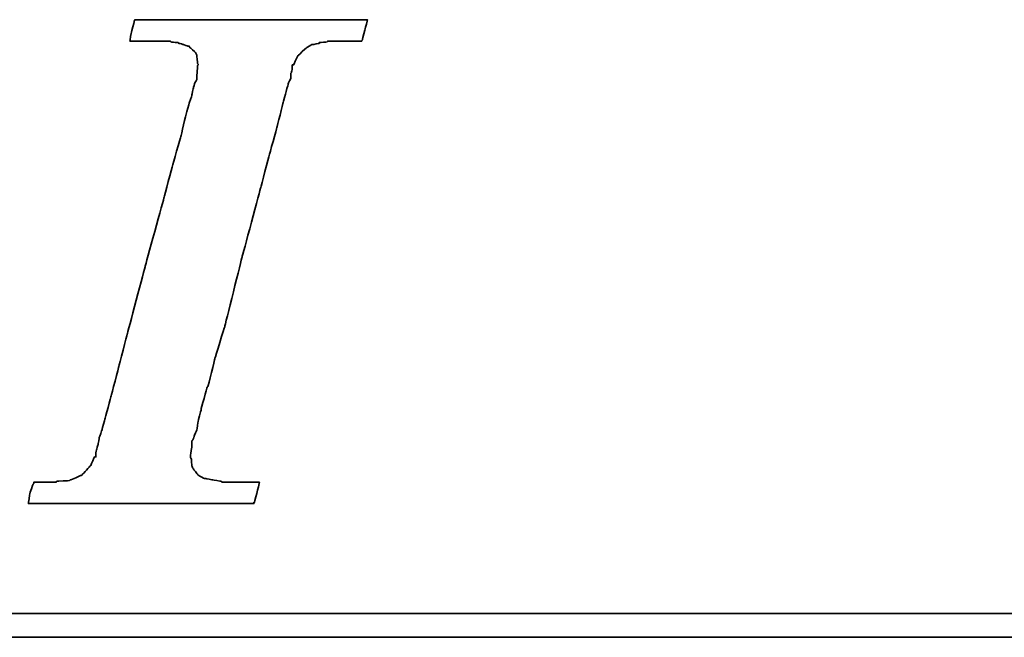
# Model space of a CAD drawing. Header units: millimetres. Extents: x 206 to 363, y 470 to 558.
# Tile 30 of 46: x 326.49 to 329.82, y 514.51 to 516.59. Entities that reach past the tile are written whole.
import ezdxf

# ---------------------------------------------------------------- set-up
doc = ezdxf.new("R2010")
doc.units = ezdxf.units.MM
doc.header["$LTSCALE"] = 0.1
doc.layers.add('DIM', color=4, linetype='CONTINUOUS')
doc.layers.add('layer 1', color=7, linetype='CONTINUOUS')

# ---------------------------------------------------------------- blocks, each defined once
blk = doc.blocks.new('TBI MOTION logo(完整正式版)')
at = {"layer": 'layer 1', "color": 22, "lineweight": 35}
for points, knots in [([(-40.59125, -7.94375), (-40.59125, -7.94375), (-40.97375, -7.94375), (-40.97375, -7.94375), (-40.97375, -7.94375), (-40.97375, -7.94375), (-41.38125, -7.94375), (-41.38125, -7.94375), (-41.38125, -7.94375), (-41.38125, -7.94375), (-41.54875, -7.94375), (-41.54875, -7.94375), (-41.54875, -7.94375), (-41.54875, -7.94375), (-41.59875, -7.94375), (-41.59875, -7.94375), (-41.59875, -7.94375), (-41.59875, -7.94375), (-41.88375, -7.94375), (-41.88375, -7.94375), (-41.88375, -7.94375), (-41.88375, -7.94375), (-41.90875, -7.91875), (-41.90875, -7.91875), (-41.90875, -7.91875), (-41.90875, -7.91875), (-42.19875, -7.87125), (-42.19875, -7.87125), (-42.19875, -7.87125), (-42.19875, -7.87125), (-42.43875, -7.82375), (-42.43875, -7.82375), (-42.43875, -7.82375), (-42.43875, -7.82375), (-42.45875, -7.82375), (-42.45875, -7.82375), (-42.45875, -7.82375), (-42.45875, -7.82375), (-42.48625, -7.82375), (-42.48625, -7.82375), (-42.48625, -7.82375), (-42.48625, -7.82375), (-42.67625, -7.72375), (-42.67625, -7.72375), (-42.67625, -7.72375), (-42.67625, -7.72375), (-42.70125, -7.70375), (-42.70125, -7.70375), (-42.70125, -7.70375), (-42.70125, -7.70375), (-42.72375, -7.67875), (-42.72375, -7.67875), (-42.72375, -7.67875), (-42.72375, -7.67875), (-42.86875, -7.48875), (-42.86875, -7.48875), (-42.86875, -7.48875), (-42.86875, -7.48875), (-42.89375, -7.43875), (-42.89375, -7.43875), (-42.89375, -7.43875), (-42.89375, -7.43875), (-42.91875, -7.38875), (-42.91875, -7.38875), (-42.91875, -7.38875), (-42.91875, -7.38875), (-42.93875, -7.12875), (-42.93875, -7.12875), (-42.93875, -7.12875), (-42.93875, -7.12875), (-42.96375, -7.10375), (-42.96375, -7.10375), (-42.96375, -7.10375), (-42.96375, -7.10375), (-42.96375, -7.05375), (-42.96375, -7.05375), (-42.96375, -7.05375), (-42.96375, -7.05375), (-42.96375, -7.00875), (-42.96375, -7.00875), (-42.96375, -7.00875), (-42.96375, -7.00875), (-42.91875, -6.69625), (-42.91875, -6.69625), (-42.91875, -6.69625), (-42.91875, -6.69625), (-42.91875, -6.62375), (-42.91875, -6.62375), (-42.91875, -6.62375), (-42.91875, -6.62375), (-42.91875, -6.59625), (-42.91875, -6.59625), (-42.91875, -6.59625), (-42.91875, -6.59625), (-42.91875, -6.57375), (-42.91875, -6.57375), (-42.91875, -6.57375), (-42.91875, -6.57375), (-42.91875, -6.52875), (-42.91875, -6.52875), (-42.91875, -6.52875), (-42.91875, -6.52875), (-42.89375, -6.50375), (-42.89375, -6.50375), (-42.89375, -6.50375), (-42.89375, -6.50375), (-42.84375, -6.38375), (-42.84375, -6.38375), (-42.84375, -6.38375), (-42.84375, -6.38375), (-42.84375, -6.35875), (-42.84375, -6.35875), (-42.84375, -6.35875), (-42.84375, -6.35875), (-42.74625, -6.14375), (-42.74625, -6.14375), (-42.74625, -6.14375), (-42.74625, -6.14375), (-42.70125, -5.85375), (-42.70125, -5.85375), (-42.70125, -5.85375), (-42.70125, -5.85375), (-42.60375, -5.47125), (-42.60375, -5.47125), (-42.60375, -5.47125), (-42.60375, -5.47125), (-42.60375, -5.44875), (-42.60375, -5.44875), (-42.60375, -5.44875), (-42.60375, -5.44875), (-42.38875, -4.67875), (-42.38875, -4.67875), (-42.38875, -4.67875), (-42.38875, -4.67875), (-42.36375, -4.65375), (-42.36375, -4.65375), (-42.36375, -4.65375), (-42.36375, -4.65375), (-42.12375, -3.69625), (-42.12375, -3.69625), (-42.12375, -3.69625), (-42.12375, -3.69625), (-42.12375, -3.67374), (-42.12375, -3.67374), (-42.12375, -3.67374), (-42.12375, -3.67374), (-41.78875, -2.59374), (-41.78875, -2.59374), (-41.78875, -2.59374), (-41.78875, -2.59374), (-41.18875, -0.19375), (-41.18875, -0.19375), (-41.18875, -0.19375), (-41.18875, -0.19375), (-40.54375, 2.20624), (-40.54375, 2.20624), (-40.54375, 2.20624), (-40.54375, 2.20624), (-40.25375, 3.30875), (-40.25375, 3.30875), (-40.25375, 3.30875), (-40.25375, 3.30875), (-39.98875, 4.27125), (-39.98875, 4.27125), (-39.98875, 4.27125), (-39.98875, 4.27125), (-39.77375, 5.13125), (-39.77375, 5.13125), (-39.77375, 5.13125), (-39.77375, 5.13125), (-39.67875, 5.47125), (-39.67875, 5.47125), (-39.67875, 5.47125), (-39.67875, 5.47125), (-39.60375, 5.75625), (-39.60375, 5.75625), (-39.60375, 5.75625), (-39.60375, 5.75625), (-39.60375, 5.78125), (-39.60375, 5.78125), (-39.60375, 5.78125), (-39.60375, 5.78125), (-39.50875, 5.97125), (-39.50875, 5.97125), (-39.50875, 5.97125), (-39.50875, 5.97125), (-39.50875, 6.13875), (-39.50875, 6.13875), (-39.50875, 6.13875), (-39.50875, 6.13875), (-39.48625, 6.16625), (-39.48625, 6.16625), (-39.48625, 6.16625), (-39.48625, 6.16625), (-39.46125, 6.28625), (-39.46125, 6.28625), (-39.46125, 6.28625), (-39.46125, 6.28625), (-39.46125, 6.42625), (-39.46125, 6.42625), (-39.46125, 6.42625), (-39.46125, 6.42625), (-39.41375, 6.42625), (-39.41375, 6.42625), (-39.41375, 6.42625), (-39.41375, 6.42625), (-39.29375, 6.69125), (-39.29375, 6.69125), (-39.29375, 6.69125), (-39.29375, 6.69125), (-39.26875, 6.74125), (-39.26875, 6.74125), (-39.26875, 6.74125), (-39.26875, 6.74125), (-39.24375, 6.76625), (-39.24375, 6.76625), (-39.24375, 6.76625), (-39.24375, 6.76625), (-38.98375, 7.00624), (-38.98375, 7.00624), (-38.98375, 7.00624), (-38.98375, 7.00624), (-38.95625, 7.02624), (-38.95625, 7.02624), (-38.95625, 7.02624), (-38.95625, 7.02624), (-38.78875, 7.12624), (-38.78875, 7.12624), (-38.78875, 7.12624), (-38.78875, 7.12624), (-38.76375, 7.12624), (-38.76375, 7.12624), (-38.76375, 7.12624), (-38.76375, 7.12624), (-38.74375, 7.12624), (-38.74375, 7.12624), (-38.74375, 7.12624), (-38.74375, 7.12624), (-38.52875, 7.17125), (-38.52875, 7.17125), (-38.52875, 7.17125), (-38.52875, 7.17125), (-38.52875, 7.19624), (-38.52875, 7.19624), (-38.52875, 7.19624), (-38.52875, 7.19624), (-38.50375, 7.19624), (-38.50375, 7.19624), (-38.50375, 7.19624), (-38.50375, 7.19624), (-38.26125, 7.21875), (-38.26125, 7.21875), (-38.26125, 7.21875), (-38.26125, 7.21875), (-38.23875, 7.24624), (-38.23875, 7.24624), (-38.23875, 7.24624), (-38.23875, 7.24624), (-38.21625, 7.24624), (-38.21625, 7.24624), (-38.21625, 7.24624), (-38.21625, 7.24624), (-38.18875, 7.24624), (-38.18875, 7.24624), (-38.18875, 7.24624), (-38.18875, 7.24624), (-37.90375, 7.24624), (-37.90375, 7.24624), (-37.90375, 7.24624), (-37.90375, 7.24624), (-37.85375, 7.24624), (-37.85375, 7.24624), (-37.85375, 7.24624), (-37.85375, 7.24624), (-37.75875, 7.24624), (-37.75875, 7.24624), (-37.75875, 7.24624), (-37.75875, 7.24624), (-37.42375, 7.24624), (-37.42375, 7.24624), (-37.42375, 7.24624), (-37.42375, 7.24624), (-37.08875, 7.24624), (-37.08875, 7.24624), (-37.08875, 7.24624), (-37.08875, 7.24624), (-37.06375, 7.24624), (-37.06375, 7.24624), (-37.06375, 7.24624), (-37.06375, 7.24624), (-37.06375, 7.26624), (-37.06375, 7.26624), (-37.06375, 7.26624), (-37.06375, 7.26624), (-37.03875, 7.29125), (-37.03875, 7.29125), (-37.03875, 7.29125), (-37.03875, 7.29125), (-37.03875, 7.31625), (-37.03875, 7.31625), (-37.03875, 7.31625), (-37.03875, 7.31625), (-36.94125, 7.67625), (-36.94125, 7.67625), (-36.94125, 7.67625), (-36.94125, 7.67625), (-36.86875, 7.98625), (-36.86875, 7.98625), (-36.86875, 7.98625), (-36.86875, 7.98625), (-36.98875, 7.98625), (-36.98875, 7.98625), (-36.98875, 7.98625), (-36.98875, 7.98625), (-37.42375, 7.98625), (-37.42375, 7.98625), (-37.42375, 7.98625), (-37.42375, 7.98625), (-37.94875, 7.98625), (-37.94875, 7.98625), (-37.94875, 7.98625), (-37.94875, 7.98625), (-38.57375, 7.98625), (-38.57375, 7.98625), (-38.57375, 7.98625), (-38.57375, 7.98625), (-39.29375, 7.98625), (-39.29375, 7.98625), (-39.29375, 7.98625), (-39.29375, 7.98625), (-40.82875, 7.98625), (-40.82875, 7.98625), (-40.82875, 7.98625), (-40.82875, 7.98625), (-42.36375, 7.98625), (-42.36375, 7.98625), (-42.36375, 7.98625), (-42.36375, 7.98625), (-43.08375, 7.98625), (-43.08375, 7.98625), (-43.08375, 7.98625), (-43.08375, 7.98625), (-43.70875, 7.98625), (-43.70875, 7.98625), (-43.70875, 7.98625), (-43.70875, 7.98625), (-44.23375, 7.98625), (-44.23375, 7.98625), (-44.23375, 7.98625), (-44.23375, 7.98625), (-44.66875, 7.98625), (-44.66875, 7.98625), (-44.66875, 7.98625), (-44.66875, 7.98625), (-44.88375, 7.98625), (-44.88375, 7.98625), (-44.88375, 7.98625), (-44.88375, 7.98625), (-44.90875, 7.94125), (-44.90875, 7.94125), (-44.90875, 7.94125), (-44.90875, 7.94125), (-44.90875, 7.91625), (-44.90875, 7.91625), (-44.90875, 7.91625), (-44.90875, 7.91625), (-45.00375, 7.55625), (-45.00375, 7.55625), (-45.00375, 7.55625), (-45.00375, 7.55625), (-45.05375, 7.24624), (-45.05375, 7.24624), (-45.05375, 7.24624), (-45.05375, 7.24624), (-44.61875, 7.24624), (-44.61875, 7.24624), (-44.61875, 7.24624), (-44.61875, 7.24624), (-44.11375, 7.24624), (-44.11375, 7.24624), (-44.11375, 7.24624), (-44.11375, 7.24624), (-43.99375, 7.24624), (-43.99375, 7.24624), (-43.99375, 7.24624), (-43.99375, 7.24624), (-43.94625, 7.24624), (-43.94625, 7.24624), (-43.94625, 7.24624), (-43.94625, 7.24624), (-43.92374, 7.24624), (-43.92374, 7.24624), (-43.92374, 7.24624), (-43.92374, 7.24624), (-43.65875, 7.24624), (-43.65875, 7.24624), (-43.65875, 7.24624), (-43.65875, 7.24624), (-43.63875, 7.21875), (-43.63875, 7.21875), (-43.63875, 7.21875), (-43.63875, 7.21875), (-43.46875, 7.19624), (-43.46875, 7.19624), (-43.46875, 7.19624), (-43.46875, 7.19624), (-43.39875, 7.19624), (-43.39875, 7.19624), (-43.39875, 7.19624), (-43.39875, 7.19624), (-43.37125, 7.17125), (-43.37125, 7.17125), (-43.37125, 7.17125), (-43.37125, 7.17125), (-43.34875, 7.17125), (-43.34875, 7.17125), (-43.34875, 7.17125), (-43.34875, 7.17125), (-43.20375, 7.12624), (-43.20375, 7.12624), (-43.20375, 7.12624), (-43.20375, 7.12624), (-43.05875, 7.07624), (-43.05875, 7.07624), (-43.05875, 7.07624), (-43.05875, 7.07624), (-43.01375, 7.07624), (-43.01375, 7.07624), (-43.01375, 7.07624), (-43.01375, 7.07624), (-42.98875, 7.02624), (-42.98875, 7.02624), (-42.98875, 7.02624), (-42.98875, 7.02624), (-42.79875, 6.86125), (-42.79875, 6.86125), (-42.79875, 6.86125), (-42.79875, 6.86125), (-42.77375, 6.81125), (-42.77375, 6.81125), (-42.77375, 6.81125), (-42.77375, 6.81125), (-42.74625, 6.76625), (-42.74625, 6.76625), (-42.74625, 6.76625), (-42.74625, 6.76625), (-42.72375, 6.47625), (-42.72375, 6.47625), (-42.72375, 6.47625), (-42.72375, 6.47625), (-42.70125, 6.45124), (-42.70125, 6.45124), (-42.70125, 6.45124), (-42.70125, 6.45124), (-42.70125, 6.42625), (-42.70125, 6.42625), (-42.70125, 6.42625), (-42.70125, 6.42625), (-42.72375, 6.40625), (-42.72375, 6.40625), (-42.72375, 6.40625), (-42.72375, 6.40625), (-42.74625, 5.97125), (-42.74625, 5.97125), (-42.74625, 5.97125), (-42.74625, 5.97125), (-42.74625, 5.94625), (-42.74625, 5.94625), (-42.74625, 5.94625), (-42.74625, 5.94625), (-42.74625, 5.92625), (-42.74625, 5.92625), (-42.74625, 5.92625), (-42.74625, 5.92625), (-42.77375, 5.87625), (-42.77375, 5.87625), (-42.77375, 5.87625), (-42.77375, 5.87625), (-42.81875, 5.80625), (-42.81875, 5.80625), (-42.81875, 5.80625), (-42.81875, 5.80625), (-42.86875, 5.63625), (-42.86875, 5.63625), (-42.86875, 5.63625), (-42.86875, 5.63625), (-42.91875, 5.39625), (-42.91875, 5.39625), (-42.91875, 5.39625), (-42.91875, 5.39625), (-42.91875, 5.37124), (-42.91875, 5.37124), (-42.91875, 5.37124), (-42.91875, 5.37124), (-43.01375, 5.10874), (-43.01375, 5.10874), (-43.01375, 5.10874), (-43.01375, 5.10874), (-43.10875, 4.77124), (-43.10875, 4.77124), (-43.10875, 4.77124), (-43.10875, 4.77124), (-43.29875, 3.95625), (-43.29875, 3.95625), (-43.29875, 3.95625), (-43.29875, 3.95625), (-43.58875, 2.95125), (-43.58875, 2.95125), (-43.58875, 2.95125), (-43.58875, 2.95125), (-43.87375, 1.87125), (-43.87375, 1.87125), (-43.87375, 1.87125), (-43.87375, 1.87125), (-44.52625, -0.50374), (-44.52625, -0.50374), (-44.52625, -0.50374), (-44.52625, -0.50374), (-45.14875, -2.85375), (-45.14875, -2.85375), (-45.14875, -2.85375), (-45.14875, -2.85375), (-45.43375, -3.95875), (-45.43375, -3.95875), (-45.43375, -3.95875), (-45.43375, -3.95875), (-45.69875, -4.96875), (-45.69875, -4.96875), (-45.69875, -4.96875), (-45.69875, -4.96875), (-45.91375, -5.78375), (-45.91375, -5.78375), (-45.91375, -5.78375), (-45.91375, -5.78375), (-46.01375, -6.11875), (-46.01375, -6.11875), (-46.01375, -6.11875), (-46.01375, -6.11875), (-46.01375, -6.14375), (-46.01375, -6.14375), (-46.01375, -6.14375), (-46.01375, -6.14375), (-46.10875, -6.40875), (-46.10875, -6.40875), (-46.10875, -6.40875), (-46.10875, -6.40875), (-46.15375, -6.64875), (-46.15375, -6.64875), (-46.15375, -6.64875), (-46.15375, -6.64875), (-46.20375, -6.83875), (-46.20375, -6.83875), (-46.20375, -6.83875), (-46.20375, -6.83875), (-46.22875, -6.93375), (-46.22875, -6.93375), (-46.22875, -6.93375), (-46.22875, -6.93375), (-46.22875, -7.07875), (-46.22875, -7.07875), (-46.22875, -7.07875), (-46.22875, -7.07875), (-46.27375, -7.07875), (-46.27375, -7.07875), (-46.27375, -7.07875), (-46.27375, -7.07875), (-46.39375, -7.34375), (-46.39375, -7.34375), (-46.39375, -7.34375), (-46.39375, -7.34375), (-46.39375, -7.36875), (-46.39375, -7.36875), (-46.39375, -7.36875), (-46.39375, -7.36875), (-46.42125, -7.38875), (-46.42125, -7.38875), (-46.42125, -7.38875), (-46.42125, -7.38875), (-46.68375, -7.67875), (-46.68375, -7.67875), (-46.68375, -7.67875), (-46.68375, -7.67875), (-46.70875, -7.70375), (-46.70875, -7.70375), (-46.70875, -7.70375), (-46.70875, -7.70375), (-46.75375, -7.72375), (-46.75375, -7.72375), (-46.75375, -7.72375), (-46.75375, -7.72375), (-47.08875, -7.87125), (-47.08875, -7.87125), (-47.08875, -7.87125), (-47.08875, -7.87125), (-47.11625, -7.87125), (-47.11625, -7.87125), (-47.11625, -7.87125), (-47.11625, -7.87125), (-47.13875, -7.89375), (-47.13875, -7.89375), (-47.13875, -7.89375), (-47.13875, -7.89375), (-47.56875, -7.91875), (-47.56875, -7.91875), (-47.56875, -7.91875), (-47.56875, -7.91875), (-47.59625, -7.94375), (-47.59625, -7.94375), (-47.59625, -7.94375), (-47.59625, -7.94375), (-47.64375, -7.94375), (-47.64375, -7.94375), (-47.64375, -7.94375), (-47.64375, -7.94375), (-47.73625, -7.94375), (-47.73625, -7.94375), (-47.73625, -7.94375), (-47.73625, -7.94375), (-48.07375, -7.94375), (-48.07375, -7.94375), (-48.07375, -7.94375), (-48.07375, -7.94375), (-48.36125, -7.94375), (-48.36125, -7.94375), (-48.36125, -7.94375), (-48.36125, -7.94375), (-48.36125, -7.96625), (-48.36125, -7.96625), (-48.36125, -7.96625), (-48.36125, -7.96625), (-48.36125, -7.99125), (-48.36125, -7.99125), (-48.36125, -7.99125), (-48.36125, -7.99125), (-48.38875, -8.01375), (-48.38875, -8.01375), (-48.38875, -8.01375), (-48.38875, -8.01375), (-48.50875, -8.34875), (-48.50875, -8.34875), (-48.50875, -8.34875), (-48.50875, -8.34875), (-48.55375, -8.68625), (-48.55375, -8.68625), (-48.55375, -8.68625), (-48.55375, -8.68625), (-48.45875, -8.68625), (-48.45875, -8.68625), (-48.45875, -8.68625), (-48.45875, -8.68625), (-48.07375, -8.68625), (-48.07375, -8.68625), (-48.07375, -8.68625), (-48.07375, -8.68625), (-47.52375, -8.68625), (-47.52375, -8.68625), (-47.52375, -8.68625), (-47.52375, -8.68625), (-46.92375, -8.68625), (-46.92375, -8.68625), (-46.92375, -8.68625), (-46.92375, -8.68625), (-46.25375, -8.68625), (-46.25375, -8.68625), (-46.25375, -8.68625), (-46.25375, -8.68625), (-46.20375, -8.68625), (-46.20375, -8.68625), (-46.20375, -8.68625), (-46.20375, -8.68625), (-44.71375, -8.68625), (-44.71375, -8.68625), (-44.71375, -8.68625), (-44.71375, -8.68625), (-43.22875, -8.68625), (-43.22875, -8.68625), (-43.22875, -8.68625), (-43.22875, -8.68625), (-42.55875, -8.68625), (-42.55875, -8.68625), (-42.55875, -8.68625), (-42.55875, -8.68625), (-42.50875, -8.68625), (-42.50875, -8.68625), (-42.50875, -8.68625), (-42.50875, -8.68625), (-41.93375, -8.68625), (-41.93375, -8.68625), (-41.93375, -8.68625), (-41.93375, -8.68625), (-41.38125, -8.68625), (-41.38125, -8.68625), (-41.38125, -8.68625), (-41.38125, -8.68625), (-40.97375, -8.68625), (-40.97375, -8.68625), (-40.97375, -8.68625), (-40.97375, -8.68625), (-40.78125, -8.68625), (-40.78125, -8.68625), (-40.78125, -8.68625), (-40.78125, -8.68625), (-40.78125, -8.63875), (-40.78125, -8.63875), (-40.78125, -8.63875), (-40.78125, -8.63875), (-40.75875, -8.63875), (-40.75875, -8.63875), (-40.75875, -8.63875), (-40.75875, -8.63875), (-40.66375, -8.27875), (-40.66375, -8.27875), (-40.66375, -8.27875), (-40.66375, -8.27875), (-40.59125, -7.94375), (-40.59125, -7.94375)], [0, 0, 0, 0, 0.00558659, 0.00558659, 0.00558659, 0.0055866, 0.01117318, 0.01117318, 0.01117318, 0.01117319, 0.01675978, 0.01675978, 0.01675978, 0.01675979, 0.02234637, 0.02234637, 0.02234637, 0.02234638, 0.02793296, 0.02793296, 0.02793296, 0.02793297, 0.03351955, 0.03351955, 0.03351955, 0.03351956, 0.03910615, 0.03910615, 0.03910615, 0.03910616, 0.04469274, 0.04469274, 0.04469274, 0.04469275, 0.05027933, 0.05027933, 0.05027933, 0.05027934, 0.05586592, 0.05586592, 0.05586592, 0.05586593, 0.06145251, 0.06145251, 0.06145251, 0.06145252, 0.06703911, 0.06703911, 0.06703911, 0.06703912, 0.0726257, 0.0726257, 0.0726257, 0.07262571, 0.07821229, 0.07821229, 0.07821229, 0.0782123, 0.08379888, 0.08379888, 0.08379888, 0.08379889, 0.08938547, 0.08938547, 0.08938547, 0.08938548, 0.09497207, 0.09497207, 0.09497207, 0.09497208, 0.10055866, 0.10055866, 0.10055866, 0.10055867, 0.10614525, 0.10614525, 0.10614525, 0.10614526, 0.11173184, 0.11173184, 0.11173184, 0.11173185, 0.11731844, 0.11731844, 0.11731844, 0.11731845, 0.12290503, 0.12290503, 0.12290503, 0.12290504, 0.12849162, 0.12849162, 0.12849162, 0.12849163, 0.13407821, 0.13407821, 0.13407821, 0.13407822, 0.1396648, 0.1396648, 0.1396648, 0.13966481, 0.1452514, 0.1452514, 0.1452514, 0.14525141, 0.15083799, 0.15083799, 0.15083799, 0.150838, 0.15642458, 0.15642458, 0.15642458, 0.15642459, 0.16201117, 0.16201117, 0.16201117, 0.16201118, 0.16759777, 0.16759777, 0.16759777, 0.16759778, 0.17318436, 0.17318436, 0.17318436, 0.17318437, 0.17877095, 0.17877095, 0.17877095, 0.17877096, 0.18435754, 0.18435754, 0.18435754, 0.18435755, 0.18994413, 0.18994413, 0.18994413, 0.18994414, 0.19553073, 0.19553073, 0.19553073, 0.19553074, 0.20111732, 0.20111732, 0.20111732, 0.20111733, 0.20670391, 0.20670391, 0.20670391, 0.20670392, 0.2122905, 0.2122905, 0.2122905, 0.21229051, 0.21787709, 0.21787709, 0.21787709, 0.2178771, 0.22346369, 0.22346369, 0.22346369, 0.2234637, 0.22905028, 0.22905028, 0.22905028, 0.22905029, 0.23463687, 0.23463687, 0.23463687, 0.23463688, 0.24022346, 0.24022346, 0.24022346, 0.24022347, 0.24581006, 0.24581006, 0.24581006, 0.24581007, 0.25139665, 0.25139665, 0.25139665, 0.25139666, 0.25698324, 0.25698324, 0.25698324, 0.25698325, 0.26256983, 0.26256983, 0.26256983, 0.26256984, 0.26815642, 0.26815642, 0.26815642, 0.26815643, 0.27374302, 0.27374302, 0.27374302, 0.27374303, 0.27932961, 0.27932961, 0.27932961, 0.27932962, 0.2849162, 0.2849162, 0.2849162, 0.28491621, 0.29050279, 0.29050279, 0.29050279, 0.2905028, 0.29608939, 0.29608939, 0.29608939, 0.2960894, 0.30167598, 0.30167598, 0.30167598, 0.30167599, 0.30726257, 0.30726257, 0.30726257, 0.30726258, 0.31284916, 0.31284916, 0.31284916, 0.31284917, 0.31843575, 0.31843575, 0.31843575, 0.31843576, 0.32402235, 0.32402235, 0.32402235, 0.32402236, 0.32960894, 0.32960894, 0.32960894, 0.32960895, 0.33519553, 0.33519553, 0.33519553, 0.33519554, 0.34078212, 0.34078212, 0.34078212, 0.34078213, 0.34636872, 0.34636872, 0.34636872, 0.34636873, 0.35195531, 0.35195531, 0.35195531, 0.35195532, 0.3575419, 0.3575419, 0.3575419, 0.35754191, 0.36312849, 0.36312849, 0.36312849, 0.3631285, 0.36871508, 0.36871508, 0.36871508, 0.36871509, 0.37430168, 0.37430168, 0.37430168, 0.37430169, 0.37988827, 0.37988827, 0.37988827, 0.37988828, 0.38547486, 0.38547486, 0.38547486, 0.38547487, 0.39106145, 0.39106145, 0.39106145, 0.39106146, 0.39664804, 0.39664804, 0.39664804, 0.39664805, 0.40223464, 0.40223464, 0.40223464, 0.40223465, 0.40782123, 0.40782123, 0.40782123, 0.40782124, 0.41340782, 0.41340782, 0.41340782, 0.41340783, 0.41899441, 0.41899441, 0.41899441, 0.41899442, 0.42458101, 0.42458101, 0.42458101, 0.42458102, 0.4301676, 0.4301676, 0.4301676, 0.43016761, 0.43575419, 0.43575419, 0.43575419, 0.4357542, 0.44134078, 0.44134078, 0.44134078, 0.44134079, 0.44692737, 0.44692737, 0.44692737, 0.44692738, 0.45251397, 0.45251397, 0.45251397, 0.45251398, 0.45810056, 0.45810056, 0.45810056, 0.45810057, 0.46368715, 0.46368715, 0.46368715, 0.46368716, 0.46927374, 0.46927374, 0.46927374, 0.46927375, 0.47486034, 0.47486034, 0.47486034, 0.47486035, 0.48044693, 0.48044693, 0.48044693, 0.48044694, 0.48603352, 0.48603352, 0.48603352, 0.48603353, 0.49162011, 0.49162011, 0.49162011, 0.49162012, 0.4972067, 0.4972067, 0.4972067, 0.49720671, 0.5027933, 0.5027933, 0.5027933, 0.50279331, 0.50837989, 0.50837989, 0.50837989, 0.5083799, 0.51396648, 0.51396648, 0.51396648, 0.51396649, 0.51955307, 0.51955307, 0.51955307, 0.51955308, 0.52513966, 0.52513966, 0.52513966, 0.52513967, 0.53072626, 0.53072626, 0.53072626, 0.53072627, 0.53631285, 0.53631285, 0.53631285, 0.53631286, 0.54189944, 0.54189944, 0.54189944, 0.54189945, 0.54748603, 0.54748603, 0.54748603, 0.54748604, 0.55307263, 0.55307263, 0.55307263, 0.55307264, 0.55865922, 0.55865922, 0.55865922, 0.55865923, 0.56424581, 0.56424581, 0.56424581, 0.56424582, 0.5698324, 0.5698324, 0.5698324, 0.56983241, 0.57541899, 0.57541899, 0.57541899, 0.575419, 0.58100559, 0.58100559, 0.58100559, 0.5810056, 0.58659218, 0.58659218, 0.58659218, 0.58659219, 0.59217877, 0.59217877, 0.59217877, 0.59217878, 0.59776536, 0.59776536, 0.59776536, 0.59776537, 0.60335196, 0.60335196, 0.60335196, 0.60335197, 0.60893855, 0.60893855, 0.60893855, 0.60893856, 0.61452514, 0.61452514, 0.61452514, 0.61452515, 0.62011173, 0.62011173, 0.62011173, 0.62011174, 0.62569832, 0.62569832, 0.62569832, 0.62569833, 0.63128492, 0.63128492, 0.63128492, 0.63128493, 0.63687151, 0.63687151, 0.63687151, 0.63687152, 0.6424581, 0.6424581, 0.6424581, 0.64245811, 0.64804469, 0.64804469, 0.64804469, 0.6480447, 0.65363128, 0.65363128, 0.65363128, 0.65363129, 0.65921788, 0.65921788, 0.65921788, 0.65921789, 0.66480447, 0.66480447, 0.66480447, 0.66480448, 0.67039106, 0.67039106, 0.67039106, 0.67039107, 0.67597765, 0.67597765, 0.67597765, 0.67597766, 0.68156425, 0.68156425, 0.68156425, 0.68156426, 0.68715084, 0.68715084, 0.68715084, 0.68715085, 0.69273743, 0.69273743, 0.69273743, 0.69273744, 0.69832402, 0.69832402, 0.69832402, 0.69832403, 0.70391061, 0.70391061, 0.70391061, 0.70391062, 0.70949721, 0.70949721, 0.70949721, 0.70949722, 0.7150838, 0.7150838, 0.7150838, 0.71508381, 0.72067039, 0.72067039, 0.72067039, 0.7206704, 0.72625698, 0.72625698, 0.72625698, 0.72625699, 0.73184358, 0.73184358, 0.73184358, 0.73184359, 0.73743017, 0.73743017, 0.73743017, 0.73743018, 0.74301676, 0.74301676, 0.74301676, 0.74301677, 0.74860335, 0.74860335, 0.74860335, 0.74860336, 0.75418994, 0.75418994, 0.75418994, 0.75418995, 0.75977654, 0.75977654, 0.75977654, 0.75977655, 0.76536313, 0.76536313, 0.76536313, 0.76536314, 0.77094972, 0.77094972, 0.77094972, 0.77094973, 0.77653631, 0.77653631, 0.77653631, 0.77653632, 0.78212291, 0.78212291, 0.78212291, 0.78212292, 0.7877095, 0.7877095, 0.7877095, 0.78770951, 0.79329609, 0.79329609, 0.79329609, 0.7932961, 0.79888268, 0.79888268, 0.79888268, 0.79888269, 0.80446927, 0.80446927, 0.80446927, 0.80446928, 0.81005587, 0.81005587, 0.81005587, 0.81005588, 0.81564246, 0.81564246, 0.81564246, 0.81564247, 0.82122905, 0.82122905, 0.82122905, 0.82122906, 0.82681564, 0.82681564, 0.82681564, 0.82681565, 0.83240223, 0.83240223, 0.83240223, 0.83240224, 0.83798883, 0.83798883, 0.83798883, 0.83798884, 0.84357542, 0.84357542, 0.84357542, 0.84357543, 0.84916201, 0.84916201, 0.84916201, 0.84916202, 0.8547486, 0.8547486, 0.8547486, 0.85474861, 0.8603352, 0.8603352, 0.8603352, 0.86033521, 0.86592179, 0.86592179, 0.86592179, 0.8659218, 0.87150838, 0.87150838, 0.87150838, 0.87150839, 0.87709497, 0.87709497, 0.87709497, 0.87709498, 0.88268156, 0.88268156, 0.88268156, 0.88268157, 0.88826816, 0.88826816, 0.88826816, 0.88826817, 0.89385475, 0.89385475, 0.89385475, 0.89385476, 0.89944134, 0.89944134, 0.89944134, 0.89944135, 0.90502793, 0.90502793, 0.90502793, 0.90502794, 0.91061453, 0.91061453, 0.91061453, 0.91061454, 0.91620112, 0.91620112, 0.91620112, 0.91620113, 0.92178771, 0.92178771, 0.92178771, 0.92178772, 0.9273743, 0.9273743, 0.9273743, 0.92737431, 0.93296089, 0.93296089, 0.93296089, 0.9329609, 0.93854749, 0.93854749, 0.93854749, 0.9385475, 0.94413408, 0.94413408, 0.94413408, 0.94413409, 0.94972067, 0.94972067, 0.94972067, 0.94972068, 0.95530726, 0.95530726, 0.95530726, 0.95530727, 0.96089385, 0.96089385, 0.96089385, 0.96089386, 0.96648045, 0.96648045, 0.96648045, 0.96648046, 0.97206704, 0.97206704, 0.97206704, 0.97206705, 0.97765363, 0.97765363, 0.97765363, 0.97765364, 0.98324022, 0.98324022, 0.98324022, 0.98324023, 0.98882682, 0.98882682, 0.98882682, 0.98882683, 0.99441341, 0.99441341, 0.99441341, 0.99441342, 1, 1, 1, 1]), ([(75.90875, -9.47875), (75.90875, -9.47875), (75.90875, -12.28625), (75.90875, -12.28625), (75.90875, -12.28625), (75.90875, -12.28625), (75.90875, -12.47875), (75.90875, -12.47875), (75.90875, -12.47875), (75.90875, -12.47875), (75.71625, -12.47875), (75.71625, -12.47875), (75.71625, -12.47875), (75.71625, -12.47875), (-88.32875, -12.47875), (-88.32875, -12.47875), (-88.32875, -12.47875), (-88.32875, -12.47875), (-88.32875, -13.29375), (-88.32875, -13.29375), (-88.32875, -13.29375), (-88.32875, -13.29375), (82.89125, -13.29375), (82.89125, -13.29375), (82.89125, -13.29375), (82.89125, -13.29375), (75.90875, -9.47875), (75.90875, -9.47875)], [0, 0, 0, 0, 0.14285714, 0.14285714, 0.14285714, 0.14285715, 0.28571429, 0.28571429, 0.28571429, 0.2857143, 0.42857143, 0.42857143, 0.42857143, 0.42857144, 0.57142857, 0.57142857, 0.57142857, 0.57142858, 0.71428571, 0.71428571, 0.71428571, 0.71428572, 0.85714286, 0.85714286, 0.85714286, 0.85714287, 1, 1, 1, 1])]:
    blk.add_open_spline(points, degree=3, knots=knots, dxfattribs=at)

msp = doc.modelspace()

# ---------------------------------------------------------------- block references
at = {"layer": 'DIM', "color": 7, "xscale": 0.0980771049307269, "yscale": 0.0980771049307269, "zscale": 0.0980771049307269}
msp.add_blockref('TBI MOTION logo(完整正式版)', (331.2822, 515.8098), dxfattribs=at)

doc.saveas('drawing.dxf')
